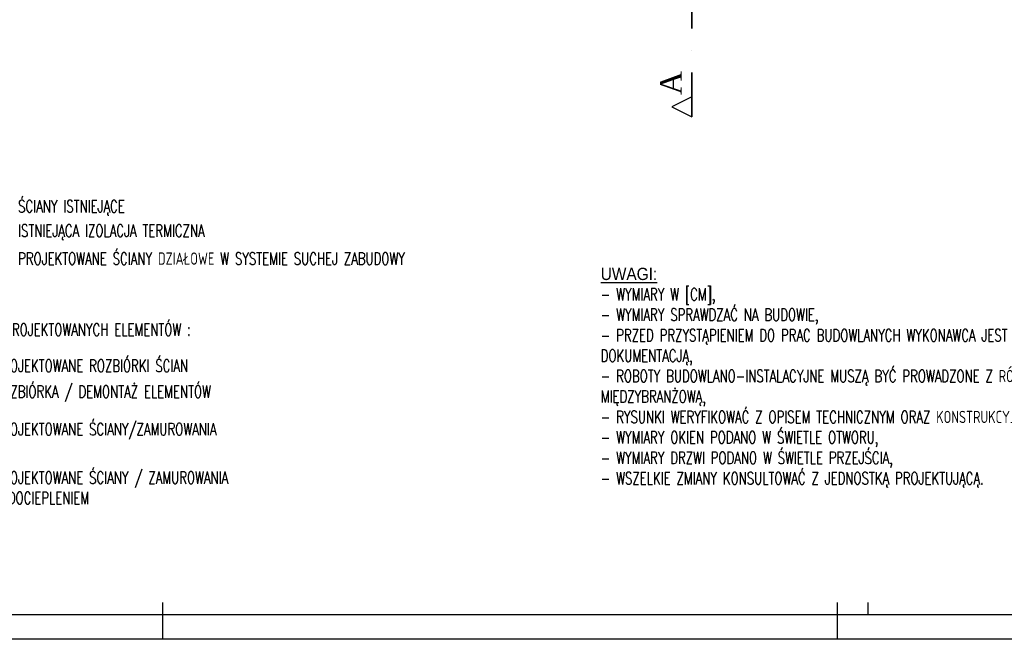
# Model space of a CAD drawing. Header units: millimetres. Extents: x 49320 to 60117, y -4209 to 20568.
# Tile 187 of 252: x 51187 to 52793, y 3895 to 4906. Entities that reach past the tile are written whole.
import ezdxf

# ---------------------------------------------------------------- set-up
doc = ezdxf.new("R2010")
doc.units = ezdxf.units.MM
doc.linetypes.add('Kropki i Kreski', pattern=[72, 36, -18, 0, -18])
for name, color, linetype, lineweight in [('_AA przekroje', 7, 'Continuous', 40), ('_mt_opisy konstrukcyjne', 7, 'Continuous', 25), ('M_Ramki do druku', 7, 'Continuous', 25), ('M_Ramki rysunków', 2, 'Continuous', 25)]:
    doc.layers.add(name, color=color, linetype=linetype, lineweight=lineweight)
doc.layers.add('M_Ramki markery', color=1, linetype='Continuous')
doc.layers.add('RAMKA', color=3, linetype='Continuous')
doc.styles.add('_HD_Romans', font='romans.shx', dxfattribs={"width": 0.7, "height": 18})
doc.styles.add('MCAD_TS', font='GENISO.SHX', dxfattribs={"width": 0.8})
doc.styles.add('MIREK 100', font='txt', dxfattribs={"height": 10})

# ---------------------------------------------------------------- blocks, each defined once
blk = doc.blocks.new('G$C0D909F68')
at = {"layer": '_AA przekroje', "color": 7, "linetype": 'Kropki i Kreski', "lineweight": 35, "ltscale": 2}
blk.add_line((0, -2025.9), (0, 0), dxfattribs=at)
at = {"layer": '_AA przekroje', "color": 7, "linetype": 'Continuous', "lineweight": 25, "flags": 128}
for points in [[(0, -32.2), (0, 0), (-32.2, -16.1)], [(0, -2025.9), (0, -1993.6), (-32.2, -2009.8)]]:
    blk.add_lwpolyline(points, close=True, dxfattribs=at)
at = {"layer": '_AA przekroje', "char_height": 35.306, "width": 113.001, "attachment_point": 1, "rotation": 90, "style": 'MIREK 100'}
for insert in [(-48.8, -83), (-51.6, -1990.2)]:
    blk.add_mtext('{\\fTimes New Roman|b0|i0|c238|p18;A}', dxfattribs=dict(at, insert=insert))
blk = doc.blocks.new('*U554')
at = {"layer": 'M_Ramki do druku'}
for p, q in [((210, 4), (210, 0)), ((320, 4), (320, 0))]:
    blk.add_line(p, q, dxfattribs=at)
at = {"layer": 'M_Ramki markery'}
for p, q in [((210, 6), (210, 4)), ((320, 6), (320, 4)), ((325, 6), (325, 4))]:
    blk.add_line(p, q, dxfattribs=at)
at = {"layer": 'M_Ramki rysunków', "color": 0, "linetype": 'ByBlock', "lineweight": -2}
blk.add_lwpolyline([(20, 4), (20, 293), (506, 293), (506, 4)], close=True, dxfattribs=at)
at = {"layer": 'M_Ramki do druku', "style": 'MCAD_TS', "width": 0.8}
for tag, p in [('KOMENTARZ', (11.54, 30.57)), ('RYSUNEK', (15.28, 30.57)), ('DATA', (19.02, 30.57))]:
    blk.add_attdef(tag, p, '', height=2, rotation=90, dxfattribs=at)

msp = doc.modelspace()

# ---------------------------------------------------------------- linework, layer by layer
at = {"layer": 'RAMKA', "color": 0, "ltscale": 0.8}
msp.add_lwpolyline([(49320.41, 6865.13), (54420.41, 6865.13), (54420.41, 3895.13), (49320.41, 3895.13)], close=True, dxfattribs=at)

# ---------------------------------------------------------------- block references
at = {"color": 0, "xscale": 10, "yscale": 10, "zscale": 10}
msp.add_blockref('*U554', (49320.41, 3895.13), dxfattribs=at)
at = {"layer": '_AA przekroje'}
msp.add_blockref('G$C0D909F68', (52283.32, 6773.77), dxfattribs=at)

# ---------------------------------------------------------------- texts
at = {"layer": '_mt_opisy konstrukcyjne', "char_height": 20, "width": 913.0635, "attachment_point": 4, "style": '_HD_Romans'}
for s, insert in [('\\pxql;ŚCIANY ISTNIEJĄCE', (51184.75, 4599.38)), ('\\pxql;ISTNIEJĄCA IZOLACJA TERMICZNA', (51184.75, 4559.38)), ('\\pxql;PROJEKTOWANE ŚCIANY DZIAŁOWE W SYSTEMIE SUCHEJ ZABUDOWY', (51184.75, 4516.36)), ('\\pxql;- OZNACZENIA PROJEKTOWANYCH ELEMENTÓW :', (51013.3, 4400.52)), ('\\pxql;PROJEKTOWANE ROZBIÓRKI ŚCIAN', (51146.34, 4341.46)), ('ROZBIÓRKA / DEMONTAŻ ELEMENTÓW', (51146.34, 4296.03)), ('\\pxql;PROJEKTOWANE ŚCIANY/ZAMUROWANIA', (51146.34, 4234.7)), ('\\pxql;PROJEKTOWANE ŚCIANY / ZAMUROWANIA \\PZ DOCIEPLENIEM', (51146.34, 4142.36))]:
    msp.add_mtext(s, dxfattribs=dict(at, insert=insert))
at = {"layer": '_mt_opisy konstrukcyjne', "insert": (52134.95, 4322.29), "char_height": 20, "width": 1018.298, "attachment_point": 4}
msp.add_mtext('{\\L\\W0.9;\\fArial|b0|i0|c238|p34;UWAGI:\\l\\P\\W0.7;\\Fromans|c0;- WYMIARY W [CM],\\P- WYMIARY SPRAWDZAĆ NA BUDOWIE,\\P- PRZED PRZYSTĄPIENIEM DO PRAC BUDOWLANYCH WYKONAWCA JEST ZOBOWIĄZANY DO ZAPOZNANIA SIĘ Z DOKUMENTACJĄ,\\P- ROBOTY BUDOWLANO-INSTALACYJNE MUSZĄ BYĆ PROWADZONE Z RÓWNOLEGŁĄ, BIEŻĄCĄ KOORDYNACJĄ MIĘDZYBRANŻOWĄ,\\P- RYSUNKI WERYFIKOWAĆ Z OPISEM TECHNICZNYM ORAZ KONSTRUKCYJNO-MATERIAŁOWYM,\\P- WYMIARY OKIEN PODANO W ŚWIETLE OTWORU,\\P- WYMIARY DRZWI PODANO W ŚWIETLE PRZEJŚCIA,\\P- WSZELKIE ZMIANY KONSULTOWAĆ Z JEDNOSTKĄ PROJEKTUJĄCĄ.}', dxfattribs=at)

doc.saveas('drawing.dxf')
